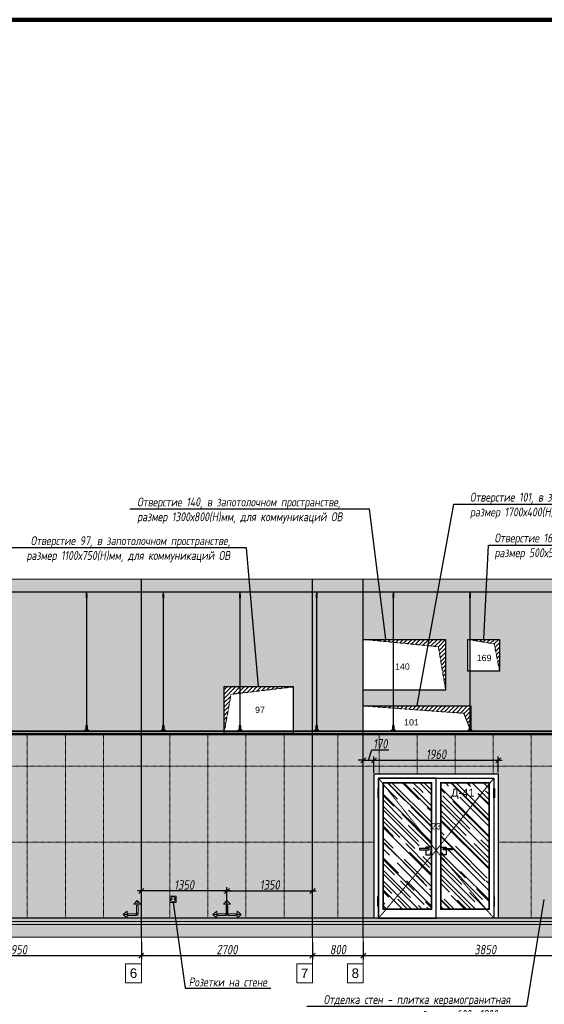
# Model space of a CAD drawing. Header units: millimetres. Extents: x -57162 to 485422, y -209335 to -9481.
# Tile 219 of 256: x 155160 to 163437, y -201144 to -185610. Entities that reach past the tile are written whole.
import ezdxf
from ezdxf import colors
from ezdxf.entities.mleader import LeaderData, LeaderLine
from ezdxf.math import Vec2, Vec3

# ---------------------------------------------------------------- set-up
doc = ezdxf.new("R2010")
doc.units = ezdxf.units.MM
doc.linetypes.add('( Hidden )', pattern=[0.375, 0.25, -0.125])
doc.linetypes.add('DASHDOT', pattern=[25.4, 12.7, -6.35, 0, -6.35])
doc.layers.get('Defpoints').update_dxf_attribs({"color": 31})
for name, color, linetype, lineweight in [('01 Остекление', 152, 'Continuous', 5), ('3_RC_Ceiling', 253, 'Continuous', 5), ('A-DETL-GENF', 7, 'Continuous', 5), ('EOM', 1, 'Continuous', 5), ('meb', 26, 'Continuous', 15)]:
    doc.layers.add(name, color=color, linetype=linetype, lineweight=lineweight)
for name, color, linetype, lineweight, true_color in [('dim_per', 7, 'Continuous', 9, 0x1c3800), ('dim_razv', 7, 'DASHDOT', 9, 0x183018), ('pol', 7, 'Continuous', 15, 0x55666d)]:
    doc.layers.add(name, color=color, linetype=linetype, lineweight=lineweight, true_color=true_color)
doc.styles.add('fl_iso paper', font='isocpeur.ttf', dxfattribs={"width": 0.8, "oblique": 10})
doc.styles.get("Standard").update_dxf_attribs({"font": 'arial.ttf'})
doc.dimstyles.new('In tre 1_50', dxfattribs={"dimtxt": 150, "dimasz": 80, "dimexe": 60, "dimexo": 10, "dimgap": 20, "dimtad": 1, "dimdec": 0, "dimrnd": 5, "dimzin": 0, "dimdsep": 46, "dimtxsty": 'fl_iso paper', "dimblk": 'OBLIQUE', "dimcen": 0, "dimdle": 60, "dimadec": 0, "dimazin": 0, "dimtfac": 1, "dimtdec": 0, "dimtofl": 0, "dimtmove": 1, "dimatfit": 1, "dimfxl": 40, "dimtolj": 1, "dimtzin": 0, "dimarcsym": 1})

# ---------------------------------------------------------------- blocks, each defined once
blk = doc.blocks.new('_Oblique')
at = {"color": 0, "linetype": 'ByBlock', "lineweight": -2}
blk.add_line((-0.5, -0.5), (0.5, 0.5), dxfattribs=at)
blk = doc.blocks.new('*D975')
at = {"layer": 'Defpoints', "color": 0, "linetype": 'ByBlock', "transparency": 16777216}
for p in [(153130, -200152), (157080, -200152), (157080, -200376)]:
    blk.add_point(p, dxfattribs=at)
at = {"layer": 'dim_razv', "color": 0, "linetype": 'ByBlock', "lineweight": -2, "transparency": 16777216}
for p, q in [((153130, -200162), (153130, -200436)), ((157080, -200162), (157080, -200436)), ((153070, -200376), (157140, -200376))]:
    blk.add_line(p, q, dxfattribs=at)
at = {"layer": 'dim_razv', "color": 0, "linetype": 'ByBlock', "lineweight": -2, "transparency": 16777216, "xscale": 80, "yscale": 80, "zscale": 80, "rotation": 180}
blk.add_blockref('_Oblique', (153130, -200376), dxfattribs=at)
at = {"layer": 'dim_razv', "color": 0, "linetype": 'ByBlock', "lineweight": -2, "transparency": 16777216, "xscale": 80, "yscale": 80, "zscale": 80}
blk.add_blockref('_Oblique', (157080, -200376), dxfattribs=at)
at = {"layer": 'dim_razv', "color": 0, "linetype": 'ByBlock', "transparency": 16777216, "insert": (155105, -200281), "char_height": 150, "attachment_point": 5, "style": 'fl_iso paper'}
blk.add_mtext('\\A1;3950', dxfattribs=at)
blk = doc.blocks.new('*D976')
at = {"layer": 'Defpoints', "color": 0, "linetype": 'ByBlock', "transparency": 16777216}
for p in [(157080, -200152), (159780, -200152), (159780, -200376)]:
    blk.add_point(p, dxfattribs=at)
at = {"layer": 'dim_razv', "color": 0, "linetype": 'ByBlock', "lineweight": -2, "transparency": 16777216}
for p, q in [((157080, -200162), (157080, -200436)), ((159780, -200162), (159780, -200436)), ((157020, -200376), (159840, -200376))]:
    blk.add_line(p, q, dxfattribs=at)
at = {"layer": 'dim_razv', "color": 0, "linetype": 'ByBlock', "lineweight": -2, "transparency": 16777216, "xscale": 80, "yscale": 80, "zscale": 80, "rotation": 180}
blk.add_blockref('_Oblique', (157080, -200376), dxfattribs=at)
at = {"layer": 'dim_razv', "color": 0, "linetype": 'ByBlock', "lineweight": -2, "transparency": 16777216, "xscale": 80, "yscale": 80, "zscale": 80}
blk.add_blockref('_Oblique', (159780, -200376), dxfattribs=at)
at = {"layer": 'dim_razv', "color": 0, "linetype": 'ByBlock', "transparency": 16777216, "insert": (158430, -200281), "char_height": 150, "attachment_point": 5, "style": 'fl_iso paper'}
blk.add_mtext('\\A1;2700', dxfattribs=at)
blk = doc.blocks.new('*D977')
at = {"layer": 'Defpoints', "color": 0, "linetype": 'ByBlock', "transparency": 16777216}
for p in [(159780, -200152), (160580, -200152), (160580, -200376)]:
    blk.add_point(p, dxfattribs=at)
at = {"layer": 'dim_razv', "color": 0, "linetype": 'ByBlock', "lineweight": -2, "transparency": 16777216}
for p, q in [((159780, -200162), (159780, -200436)), ((160580, -200162), (160580, -200436)), ((159720, -200376), (160640, -200376))]:
    blk.add_line(p, q, dxfattribs=at)
at = {"layer": 'dim_razv', "color": 0, "linetype": 'ByBlock', "lineweight": -2, "transparency": 16777216, "xscale": 80, "yscale": 80, "zscale": 80, "rotation": 180}
blk.add_blockref('_Oblique', (159780, -200376), dxfattribs=at)
at = {"layer": 'dim_razv', "color": 0, "linetype": 'ByBlock', "lineweight": -2, "transparency": 16777216, "xscale": 80, "yscale": 80, "zscale": 80}
blk.add_blockref('_Oblique', (160580, -200376), dxfattribs=at)
at = {"layer": 'dim_razv', "color": 0, "linetype": 'ByBlock', "transparency": 16777216, "insert": (160180, -200281), "char_height": 150, "attachment_point": 5, "style": 'fl_iso paper'}
blk.add_mtext('\\A1;800', dxfattribs=at)
blk = doc.blocks.new('*D978')
at = {"layer": 'Defpoints', "color": 0, "linetype": 'ByBlock', "transparency": 16777216}
for p in [(160580, -200152), (164430, -200152), (164430, -200376)]:
    blk.add_point(p, dxfattribs=at)
at = {"layer": 'dim_razv', "color": 0, "linetype": 'ByBlock', "lineweight": -2, "transparency": 16777216}
for p, q in [((160580, -200162), (160580, -200436)), ((164430, -200162), (164430, -200436)), ((160520, -200376), (164490, -200376))]:
    blk.add_line(p, q, dxfattribs=at)
at = {"layer": 'dim_razv', "color": 0, "linetype": 'ByBlock', "lineweight": -2, "transparency": 16777216, "xscale": 80, "yscale": 80, "zscale": 80, "rotation": 180}
blk.add_blockref('_Oblique', (160580, -200376), dxfattribs=at)
at = {"layer": 'dim_razv', "color": 0, "linetype": 'ByBlock', "lineweight": -2, "transparency": 16777216, "xscale": 80, "yscale": 80, "zscale": 80}
blk.add_blockref('_Oblique', (164430, -200376), dxfattribs=at)
at = {"layer": 'dim_razv', "color": 0, "linetype": 'ByBlock', "transparency": 16777216, "insert": (162505, -200281), "char_height": 150, "attachment_point": 5, "style": 'fl_iso paper'}
blk.add_mtext('\\A1;3850', dxfattribs=at)
blk = doc.blocks.new('*D1002')
at = {"layer": 'Defpoints', "color": 0, "linetype": 'ByBlock', "transparency": 16777216}
for p in [(160750, -197294), (160580, -197503), (160750, -197503)]:
    blk.add_point(p, dxfattribs=at)
at = {"layer": 'dim_razv', "color": 0, "linetype": 'ByBlock', "lineweight": -2, "transparency": 16777216}
for p, q in [((160580, -197493), (160580, -197234)), ((160665, -197294), (160715, -197129)), ((160715, -197129), (160985, -197129)), ((160750, -197493), (160750, -197234)), ((160580, -197294), (160500, -197294)), ((160580, -197294), (160750, -197294)), ((160750, -197294), (160830, -197294))]:
    blk.add_line(p, q, dxfattribs=at)
at = {"layer": 'dim_razv', "color": 0, "linetype": 'ByBlock', "lineweight": -2, "transparency": 16777216, "xscale": 80, "yscale": 80, "zscale": 80}
blk.add_blockref('_Oblique', (160580, -197294), dxfattribs=at)
at = {"layer": 'dim_razv', "color": 0, "linetype": 'ByBlock', "lineweight": -2, "transparency": 16777216, "xscale": 80, "yscale": 80, "zscale": 80, "rotation": 180}
blk.add_blockref('_Oblique', (160750, -197294), dxfattribs=at)
at = {"layer": 'dim_razv', "color": 0, "linetype": 'ByBlock', "transparency": 16777216, "insert": (160850, -197034), "char_height": 150, "attachment_point": 5, "style": 'fl_iso paper'}
blk.add_mtext('\\A1;170', dxfattribs=at)
blk = doc.blocks.new('*D1003')
at = {"layer": 'Defpoints', "color": 0, "linetype": 'ByBlock', "transparency": 16777216}
for p in [(162710, -197294), (160750, -197503), (162710, -197495)]:
    blk.add_point(p, dxfattribs=at)
at = {"layer": 'dim_razv', "color": 0, "linetype": 'ByBlock', "lineweight": -2, "transparency": 16777216}
for p, q in [((160750, -197493), (160750, -197234)), ((162710, -197485), (162710, -197234)), ((160690, -197294), (162770, -197294))]:
    blk.add_line(p, q, dxfattribs=at)
at = {"layer": 'dim_razv', "color": 0, "linetype": 'ByBlock', "lineweight": -2, "transparency": 16777216, "xscale": 80, "yscale": 80, "zscale": 80, "rotation": 180}
blk.add_blockref('_Oblique', (160750, -197294), dxfattribs=at)
at = {"layer": 'dim_razv', "color": 0, "linetype": 'ByBlock', "lineweight": -2, "transparency": 16777216, "xscale": 80, "yscale": 80, "zscale": 80}
blk.add_blockref('_Oblique', (162710, -197294), dxfattribs=at)
at = {"layer": 'dim_razv', "color": 0, "linetype": 'ByBlock', "transparency": 16777216, "insert": (161730, -197199), "char_height": 150, "attachment_point": 5, "style": 'fl_iso paper'}
blk.add_mtext('\\A1;1960', dxfattribs=at)
blk = doc.blocks.new('1')
at = {"layer": 'pol', "linetype": 'ByBlock'}
h = blk.add_hatch(color=1, dxfattribs=at)
h.paths.add_polyline_path([(35776, 73135), (35803, 73135), (35803, 73259), (35776, 73259)])
h.paths.add_polyline_path([(35790, 73275), (35843, 73275), (35790, 73338)])
h.paths.add_polyline_path([(35790, 73275), (35736, 73275), (35790, 73338)])
edge = h.paths.add_edge_path()
edge.add_arc((35790, 73111), 13.4, 0, 360)
h = blk.add_hatch(color=1, dxfattribs=at)
h.paths.add_polyline_path([(35813, 73097), (35813, 73124), (35937, 73124), (35937, 73097)])
h.paths.add_polyline_path([(35952, 73111), (35952, 73164), (36016, 73111)])
h.paths.add_polyline_path([(35952, 73111), (35952, 73057), (36016, 73111)])
at = {"layer": 'pol', "color": 1, "linetype": 'ByBlock'}
for points in [[(35790, 73275), (35736, 73275), (35790, 73338), (35790, 73275)], [(35790, 73275), (35843, 73275), (35790, 73338), (35790, 73275)], [(35952, 73111), (35952, 73164), (36016, 73111), (35952, 73111)], [(35952, 73111), (35952, 73057), (36016, 73111), (35952, 73111)]]:
    blk.add_lwpolyline(points, dxfattribs=at)
for points in [[(35776, 73135), (35803, 73135), (35803, 73259), (35776, 73259)], [(35813, 73097), (35813, 73124), (35937, 73124), (35937, 73097)]]:
    blk.add_lwpolyline(points, close=True, dxfattribs=at)
blk.add_circle((35790, 73111), 13.4, dxfattribs=at)
blk = doc.blocks.new('*D1026')
at = {"layer": 'Defpoints', "color": 0, "linetype": 'ByBlock', "transparency": 16777216}
for p in [(159780, -199356), (158430, -199730), (159780, -199730)]:
    blk.add_point(p, dxfattribs=at)
at = {"layer": 'dim_razv', "color": 0, "linetype": 'ByBlock', "lineweight": -2, "transparency": 16777216}
for p, q in [((158430, -199720), (158430, -199296)), ((159780, -199720), (159780, -199296)), ((158370, -199356), (159840, -199356))]:
    blk.add_line(p, q, dxfattribs=at)
at = {"layer": 'dim_razv', "color": 0, "linetype": 'ByBlock', "lineweight": -2, "transparency": 16777216, "xscale": 80, "yscale": 80, "zscale": 80, "rotation": 180}
blk.add_blockref('_Oblique', (158430, -199356), dxfattribs=at)
at = {"layer": 'dim_razv', "color": 0, "linetype": 'ByBlock', "lineweight": -2, "transparency": 16777216, "xscale": 80, "yscale": 80, "zscale": 80}
blk.add_blockref('_Oblique', (159780, -199356), dxfattribs=at)
at = {"layer": 'dim_razv', "color": 0, "linetype": 'ByBlock', "transparency": 16777216, "insert": (159105, -199261), "char_height": 150, "attachment_point": 5, "style": 'fl_iso paper'}
blk.add_mtext('\\A1;1350', dxfattribs=at)
blk = doc.blocks.new('*D1027')
at = {"layer": 'Defpoints', "color": 0, "linetype": 'ByBlock', "transparency": 16777216}
for p in [(157080, -199356), (157080, -199730), (158430, -199730)]:
    blk.add_point(p, dxfattribs=at)
at = {"layer": 'dim_razv', "color": 0, "linetype": 'ByBlock', "lineweight": -2, "transparency": 16777216}
for p, q in [((157080, -199720), (157080, -199296)), ((158430, -199720), (158430, -199296)), ((158490, -199356), (157020, -199356))]:
    blk.add_line(p, q, dxfattribs=at)
at = {"layer": 'dim_razv', "color": 0, "linetype": 'ByBlock', "lineweight": -2, "transparency": 16777216, "xscale": 80, "yscale": 80, "zscale": 80, "rotation": 180}
blk.add_blockref('_Oblique', (157080, -199356), dxfattribs=at)
at = {"layer": 'dim_razv', "color": 0, "linetype": 'ByBlock', "lineweight": -2, "transparency": 16777216, "xscale": 80, "yscale": 80, "zscale": 80}
blk.add_blockref('_Oblique', (158430, -199356), dxfattribs=at)
at = {"layer": 'dim_razv', "color": 0, "linetype": 'ByBlock', "transparency": 16777216, "insert": (157755, -199261), "char_height": 150, "attachment_point": 5, "style": 'fl_iso paper'}
blk.add_mtext('\\A1;1350', dxfattribs=at)
blk = doc.blocks.new('*U985')
at = {"layer": '3_RC_Ceiling', "ltscale": 20}
for p, q in [((490272, -63463), (490278, -63463)), ((490272, -63491), (490278, -63491)), ((490275, -63410), (490275, -63470)), ((490285, -63448), (490275, -63448)), ((490285, -63470), (490275, -63470)), ((490278, -63449), (490278, -63470)), ((490278, -63498), (490278, -63457)), ((490278, -65492), (490278, -63504)), ((490280, -63405), (490280, -63424)), ((490282, -63449), (490282, -63470)), ((490282, -63498), (490282, -63457)), ((490282, -63463), (490287, -63463)), ((490282, -63491), (490287, -63491)), ((490282, -65492), (490282, -63504)), ((490285, -63410), (490285, -63470)), ((490272, -65524), (490278, -65524)), ((490272, -65553), (490278, -65553)), ((490278, -65511), (490278, -65483)), ((490278, -65559), (490278, -65519)), ((490282, -65511), (490282, -65483)), ((490282, -65559), (490282, -65519)), ((490282, -65524), (490287, -65524)), ((490282, -65553), (490287, -65553)), ((490286, -65569), (490274, -65569)), ((490274, -65587), (490274, -65598)), ((490274, -65598), (490274, -65604)), ((490276, -65575), (490276, -65571)), ((490278, -65571), (490277, -65571)), ((490277, -65575), (490277, -65571)), ((490278, -65575), (490277, -65575)), ((490278, -65575), (490277, -65575)), ((490278, -65583), (490278, -65566)), ((490282, -65583), (490282, -65566)), ((490283, -65571), (490282, -65571)), ((490282, -65575), (490282, -65571)), ((490283, -65575), (490282, -65575)), ((490282, -65575), (490282, -65575)), ((490283, -65575), (490283, -65571)), ((490286, -65587), (490286, -65598)), ((490286, -65598), (490286, -65604))]:
    blk.add_line(p, q, dxfattribs=at)
at = {"layer": '3_RC_Ceiling', "ltscale": 20, "elevation": -5}
blk.add_lwpolyline([(490272, -63452), (490272, -63503, 0.311691), (490287, -63503), (490287, -63452, 0.333333)], format="xyb", close=True, dxfattribs=at)
at = {"layer": '3_RC_Ceiling', "ltscale": 20}
for points in [[(490282, -63458, 0.15158), (490282, -63457, 0.106977), (490281, -63457, 0.07462), (490281, -63456, 0.061287), (490280, -63456, 0.061287), (490279, -63456, 0.07462), (490278, -63457, 0.106977), (490278, -63457, 0.15158), (490278, -63458, 0.156429), (490278, -63458, 0.106977)], [(490282, -63497, -0.15158), (490282, -63498, -0.106977), (490281, -63498, -0.07462), (490281, -63498, -0.061287), (490280, -63499, -0.061287), (490279, -63498, -0.07462), (490278, -63498, -0.106977), (490278, -63498, -0.15158), (490278, -63497, -0.156429), (490278, -63497, -0.106977)], [(490282, -63458, -0.164855), (490282, -63458, -0.106977)], [(490282, -63497, -0.164855), (490282, -63497, -0.15158)], [(490287, -65525, -0.160742), (490294, -65538), (490294, -65568, 0.196304), (490301, -65586, -0.186577), (490302, -65588, 0.403263), (490303, -65589), (490303, -65589, 0.315299), (490305, -65588), (490305, -65588, -0.253979), (490306, -65587, -0.113914), (490307, -65587, -0.349227), (490308, -65588), (490308, -65590, -0.065543), (490308, -65592), (490306, -65597, -0.339454), (490296, -65604), (490263, -65604, -0.339454), (490254, -65597), (490252, -65592, -0.065543), (490252, -65590), (490252, -65588, -0.349227), (490253, -65587, -0.113914), (490254, -65587, -0.253979), (490255, -65588), (490255, -65588, 0.315299), (490256, -65589), (490256, -65589, 0.403263), (490258, -65588, -0.186577), (490259, -65586, 0.196304), (490266, -65568), (490266, -65538, -0.160742), (490272, -65525)], [(490282, -65519, 0.15158), (490282, -65519, 0.106977), (490281, -65518, 0.07462), (490281, -65518, 0.061287), (490280, -65518, 0.061287), (490279, -65518, 0.07462), (490278, -65518, 0.106977), (490278, -65519, 0.15158), (490278, -65519, 0.156429), (490278, -65520, 0.106977)], [(490282, -65519, -0.164855), (490282, -65520, -0.106977)], [(490286, -65589), (490286, -65589, 0.414214), (490287, -65588), (490287, -65587, 0.414214), (490286, -65587), (490273, -65587, 0.414214), (490273, -65587), (490273, -65588, 0.414214), (490273, -65589), (490274, -65589)], [(490286, -65596), (490286, -65596, -0.414214), (490287, -65596), (490287, -65597, -0.414214), (490286, -65598), (490273, -65598, -0.414214), (490273, -65597), (490273, -65596, -0.414214), (490273, -65596), (490274, -65596)], [(490286, -65604), (490286, -65605, -0.414214), (490283, -65608), (490277, -65608, -0.414214), (490274, -65605), (490274, -65604)], [(490282, -65559, -0.15158), (490282, -65559, -0.106977), (490281, -65560, -0.07462), (490281, -65560, -0.061287), (490280, -65560, -0.061287), (490279, -65560, -0.07462), (490278, -65560, -0.106977), (490278, -65559, -0.15158), (490278, -65559, -0.156429), (490278, -65558, -0.106977)], [(490282, -65558, -0.164855), (490282, -65559, -0.15158)]]:
    blk.add_lwpolyline(points, format="xyb", dxfattribs=at)
blk.add_lwpolyline([(490272, -65513), (490272, -65564, 0.311691), (490287, -65564), (490287, -65513, 0.333333)], format="xyb", close=True, dxfattribs=at)
at = {"layer": '3_RC_Ceiling', "ltscale": 20, "const_width": 2.22}
blk.add_lwpolyline([(490308, -65585, -1), (490312, -65585), (490312, -65586, -0.267949), (490311, -65587, 0.57735), (490311, -65590, -0.267949), (490312, -65591), (490312, -65594, -0.267949), (490311, -65595, 0.57735), (490311, -65597, -0.267949), (490312, -65599), (490312, -65601, -0.267949), (490311, -65602, 0.57735), (490311, -65605, -0.267949), (490312, -65606), (490312, -65609, -0.414214), (490311, -65610), (490304, -65610, -0.247529), (490303, -65610, 0.247529), (490302, -65609), (490298, -65609, 0.247529), (490297, -65610, -0.247529), (490296, -65610), (490282, -65610, -0.267949), (490281, -65610, 0.57735), (490279, -65610, -0.267949), (490277, -65610), (490264, -65610, -0.247529), (490263, -65610, 0.247529), (490261, -65609), (490258, -65609, 0.247529), (490256, -65610, -0.247529), (490255, -65610), (490249, -65610, -0.414214), (490248, -65609), (490248, -65606, -0.267949), (490248, -65605, 0.57735), (490248, -65602, -0.267949), (490248, -65601), (490248, -65599, -0.267949), (490248, -65597, 0.57735), (490248, -65595, -0.267949), (490248, -65594), (490248, -65591, -0.267949), (490248, -65590, 0.57735), (490248, -65587, -0.267949), (490248, -65586), (490248, -65585, -1), (490252, -65585, -1)], format="xyb", dxfattribs=at)
at = {"layer": '3_RC_Ceiling', "ltscale": 20, "flags": 128}
blk.add_lwpolyline([(490286, -65587, -0.414214), (490286, -65586), (490287, -65586), (490287, -65573), (490286, -65573, -0.414214), (490286, -65573), (490286, -65568), (490274, -65568), (490274, -65573, -0.414214), (490274, -65573), (490273, -65573), (490273, -65586), (490274, -65586, -0.414214), (490274, -65587)], format="xyb", dxfattribs=at)
at = {"layer": '3_RC_Ceiling', "ltscale": 20}
for centre in [(490280, -63466), (490280, -63486), (490280, -65528), (490280, -65548)]:
    blk.add_circle(centre, 1.6, dxfattribs=at)
for centre, radius, start, end in [((490280, -63476), 2.8, 131.8117, 228.1912), ((490280, -63476), 2.8, 131.8117, 228.1912), ((490280, -63476), 2.8, 48.191, 131.8117), ((490280, -63476), 2.8, 228.1912, 311.8118), ((490280, -63476), 2.8, 311.8118, 48.191), ((490280, -65538), 2.8, 131.8117, 228.1912), ((490280, -65538), 2.8, 131.8117, 228.1912), ((490280, -65538), 2.8, 48.191, 131.8117), ((490280, -65538), 2.8, 228.1912, 311.8118), ((490280, -65538), 2.8, 311.8118, 48.191), ((490277, -65571), 0.5, 90.0014, 180.0014), ((490277, -65575), 0.5, 180.0014, 270.0014), ((490279, -65582), 1.44, 219.6407, 243.4364), ((490280, -65581), 2.48, 243.4364, 258.3005), ((490278, -65583), 0.531, 180.0014, 219.6407), ((490280, -65580), 3.99, 258.3005, 270.0014), ((490280, -65580), 3.99, 270.0014, 281.7023), ((490280, -65581), 2.48, 281.7023, 296.5665), ((490281, -65582), 1.44, 296.5665, 320.3621), ((490281, -65583), 0.531, 320.3621, 0.0014), ((490283, -65571), 0.5, 0.0014, 90.0014), ((490283, -65575), 0.5, 270.0014, 0.0014)]:
    blk.add_arc(centre, radius, start, end, dxfattribs=at)
blk = doc.blocks.new('*U1034')
at = {"layer": '3_RC_Ceiling'}
blk.add_blockref('*U985', (-490280, 64508, 3), dxfattribs=at)
blk = doc.blocks.new('*U1035')
at = {"color": 0, "linetype": 'ByBlock', "lineweight": -2, "transparency": 16777216}
for p in [(14520, 0), (15730, 0), (16940, 0), (18150, 0), (19360, 0), (20570, 0)]:
    blk.add_blockref('*U1034', p, dxfattribs=at)

msp = doc.modelspace()

# ---------------------------------------------------------------- hatches: boundary and pattern name
at = {"linetype": '( Hidden )', "lineweight": 13, "ltscale": 1000}
h = msp.add_hatch(dxfattribs=at)
h.set_pattern_fill('ANSI31', color=253, scale=15)
h.set_pattern_definition([(45, (92083.395, 650), (-33.67596, 33.67596), [])])
h.paths.add_polyline_path([(161880.4, -196186.3), (161880.4, -195386.3), (160580.4, -195386.3), (161765.9, -195503.1)])
h = msp.add_hatch(dxfattribs=at)
h.set_pattern_fill('ANSI31', color=253, scale=15)
h.set_pattern_definition([(45, (91233.395, 650), (-33.67596, 33.67596), [])])
h.paths.add_polyline_path([(162730.4, -195886.3), (162730.4, -195386.3), (162230.4, -195386.3), (162648.2, -195458.6)])
h = msp.add_hatch(dxfattribs=at)
h.set_pattern_fill('ANSI31', color=253, scale=15)
h.set_pattern_definition([(45, (-10242.46, -100), (-33.6759605, 33.6759605), [])])
h.paths.add_polyline_path([(158380.4, -196886.3), (158380.4, -196136.3), (159480.4, -196136.3), (158494.8, -196253.1)])
h = msp.add_hatch(dxfattribs=at)
h.set_pattern_fill('ANSI31', color=253, scale=15)
h.set_pattern_definition([(45, (91683.395, -400), (-33.67596, 33.67596), [])])
h.paths.add_polyline_path([(162280.4, -196836.3), (162280.4, -196436.3), (160580.4, -196436.3), (162165.9, -196553.1)])
at = {"layer": '01 Остекление', "linetype": 'ByBlock', "transparency": 33554585}
h = msp.add_hatch(dxfattribs=at)
h.set_pattern_fill('AR-RROOF', color=256, scale=7, angle=-45, style=0)
h.set_pattern_definition([(315, (-136176.1, 11739.97), (402.31547, -150.8683), [2667, -355.6, 889, -177.8]), (315, (-135946.02, 11635.62), (41.48878, 292.93595), [533.4, -58.674, 1066.8, -133.35]), (315, (-136006.37, 11783.98), (737.997448, -569.527843), [1422.4, -248.92, 711.2, -177.8])])
h.paths.add_polyline_path([(161810.4, -197656.3), (162560.4, -197656.3), (162560.4, -199636.3), (161810.4, -199636.3)])
h.paths.add_polyline_path([(161650.4, -197656.3), (160900.4, -197656.3), (160900.4, -199636.3), (161650.4, -199636.3)])
at = {"layer": 'A-DETL-GENF'}
h = msp.add_hatch(dxfattribs=at)
h.set_pattern_fill('ANSI35', color=256, scale=20, style=0)
h.set_pattern_definition([(45, (20622.32, -202177.55), (-89.80256, 89.80256), []), (45, (20712.12, -202177.55), (-89.80256, 89.80256), [158.75, -31.75, 0, -31.75])])
h.paths.add_polyline_path([(140696.5, -194636.3), (195819.3, -194636.3), (195819.3, -194436.3), (140696.5, -194436.3)])
h = msp.add_hatch(dxfattribs=at)
h.set_pattern_fill('AR-CONC', color=256, style=0)
h.set_pattern_definition([(50, (20622.32, -207627.55), (182.18467, -15.93909), [19.05, -209.55]), (355, (20622.32, -207627.55), (-35.24342, 191.05685), [15.24, -167.64058]), (100.45144, (20637.5, -207628.88), (146.94125, 175.11775), [16.19, -178.09024]), (46.1842, (20622.32, -207576.75), (271.07904, -42.04233), [28.575, -314.325]), (96.63556, (20644.9, -207580.25), (237.40413, 247.42612), [24.28502, -267.1356]), (351.18415, (20622.32, -207576.75), (237.40413, 247.42612), [22.85997, -251.45973]), (21, (20647.72, -207589.45), (151.61439, -102.2652), [19.05, -209.55]), (326, (20647.72, -207589.45), (61.80203, 184.18797), [15.24, -167.64]), (71.45144, (20660.35, -207597.97), (213.41642, 81.92277), [16.19, -178.08994]), (37.5, (20622.32, -207627.55), (3.088603, 84.55504), [0, -165.608, 0, -170.18, 0, -168.275]), (7.5, (20622.32, -207627.55), (66.819663, 100.180575), [0, -97.028, 0, -161.798, 0, -64.135]), (327.5, (20565.677, -207627.55), (135.590595, -5.728744), [0, -63.5, 0, -198.12, 0, -262.89]), (317.5, (20540.28, -207627.55), (148.12918, 25.42649), [0, -82.55, 0, -131.572, 0, -186.69])])
h.paths.add_polyline_path([(140696.5, -199836.3), (195819.3, -199836.3), (195819.3, -199786.3), (140696.5, -199786.3)])
h = msp.add_hatch(dxfattribs=at)
h.set_pattern_fill('ANSI35', color=256, scale=10, style=0)
h.set_pattern_definition([(45, (20622.32, -207627.55), (-44.90128, 44.90128), []), (45, (20667.22, -207627.55), (-44.90128, 44.90128), [79.375, -15.875, 0, -15.875])])
h.paths.add_polyline_path([(195819.3, -199886.3), (140696.5, -199886.3), (140696.5, -199836.3), (195819.3, -199836.3)])
h = msp.add_hatch(dxfattribs=at)
h.set_pattern_fill('ANSI35', color=256, scale=20, style=0)
h.set_pattern_definition([(45, (20622.32, -207627.55), (-89.80256, 89.80256), []), (45, (20712.12, -207627.55), (-89.80256, 89.80256), [158.75, -31.75, 0, -31.75])])
h.paths.add_polyline_path([(140696.5, -200086.3), (195819.3, -200086.3), (195819.3, -199886.3), (140696.5, -199886.3)])
at = {"layer": 'dim_razv', "linetype": 'ByBlock', "true_color": 0xd9d9d9, "transparency": 33554687}
h = msp.add_hatch(color=254, dxfattribs=at)
h.dxf.hatch_style = 1
h.paths.add_polyline_path([(178170.4, -196086.3), (177870.4, -196086.3), (177870.4, -195926.3), (178170.4, -195926.3)], flags=16)
h.paths.add_polyline_path([(174030.4, -196136.3), (175630.4, -196136.3), (175630.4, -195386.3), (174030.4, -195386.3)], flags=16)
h.paths.add_polyline_path([(172280.4, -195736.3), (172040.4, -195736.3), (172040.4, -195386.3), (172280.4, -195386.3)], flags=16)
h.paths.add_polyline_path([(166380.4, -196336.3), (167430.4, -196336.3), (167430.4, -195386.3), (166380.4, -195386.3)], flags=16)
h.paths.add_polyline_path([(162730.4, -195886.3), (162230.4, -195886.3), (162230.4, -195386.3), (162730.4, -195386.3)], flags=16)
h.paths.add_polyline_path([(161880.4, -196186.3), (160580.4, -196186.3), (160580.4, -195386.3), (161880.4, -195386.3)], flags=16)
h.paths.add_polyline_path([(162280.4, -196836.3), (160580.4, -196836.3), (160580.4, -196436.3), (162280.4, -196436.3)])
h.paths.add_polyline_path([(158380.4, -196886.3), (159480.4, -196886.3), (159480.4, -196136.3), (158380.4, -196136.3)])
h.paths.add_polyline_path([(142885.4, -196836.3), (154730.4, -196836.3), (155980.4, -196836.3), (195380.4, -196836.3), (195380.4, -194636.3), (141380.4, -194636.3), (141380.4, -196836.3), (141555.4, -196836.3)])
at = {"layer": 'dim_razv', "true_color": 0xffffff, "transparency": 33554687}
h = msp.add_hatch(dxfattribs=at)
h.set_pattern_fill('AR-SAND', scale=3, angle=315)
h.paths.add_polyline_path([(141380.4, -196886.3), (195380.4, -196886.3), (195380.4, -199786.3), (141380.4, -199786.3)])
h.paths.add_polyline_path([(178230.4, -197506.3), (179640.4, -197506.3), (179640.4, -199786.3), (178230.4, -199786.3)], flags=16)
h.paths.add_polyline_path([(171630.4, -197506.3), (172680.4, -197506.3), (172680.4, -199786.3), (171630.4, -199786.3)], flags=16)
h.paths.add_polyline_path([(174030.4, -199786.3), (174030.4, -197486.3), (175630.4, -197486.3), (175630.4, -199786.3)], flags=17)
h.paths.add_polyline_path([(160750.4, -197506.3), (162710.4, -197506.3), (162710.4, -199786.3), (160750.4, -199786.3)], flags=16)
h.paths.add_polyline_path([(151700.4, -197506.3), (153110.4, -197506.3), (153110.4, -199786.3), (151700.4, -199786.3)], flags=16)
h.paths.add_polyline_path([(150160.4, -197506.3), (148750.4, -197506.3), (148750.4, -199786.3), (150160.4, -199786.3)], flags=16)

# ---------------------------------------------------------------- linework, layer by layer
at = {"lineweight": 13}
for points in [[(140696.5, -194636.3), (195819.3, -194636.3), (195819.3, -194436.3), (140696.5, -194436.3)], [(140696.5, -199836.3), (195819.3, -199836.3), (195819.3, -199786.3), (140696.5, -199786.3)], [(195819.3, -199886.3), (140696.5, -199886.3), (140696.5, -199836.3), (195819.3, -199836.3)], [(140696.5, -200086.3), (195819.3, -200086.3), (195819.3, -199886.3), (140696.5, -199886.3)]]:
    msp.add_lwpolyline(points, close=True, dxfattribs=at)
at = {"lineweight": 30}
for points in [[(157080.4, -200086.3), (157080.4, -194436.3)], [(159780.4, -200086.3), (159780.4, -194436.3)], [(160580.4, -200086.3), (160580.4, -194436.3)]]:
    msp.add_lwpolyline(points, dxfattribs=at)
msp.add_lwpolyline([(141380.4, -194636.3), (195380.4, -194636.3), (195380.4, -196836.3), (141380.4, -196836.3)], close=True)
at = {"color": 253, "linetype": '( Hidden )', "lineweight": 13, "ltscale": 15}
for points in [[(161880.4, -196186.3), (161880.4, -195386.3), (160580.4, -195386.3), (161765.9, -195503.1)], [(162730.4, -195886.3), (162730.4, -195386.3), (162230.4, -195386.3), (162648.2, -195458.6)], [(158380.4, -196886.3), (158380.4, -196136.3), (159480.4, -196136.3), (158494.8, -196253.1)], [(162280.4, -196836.3), (162280.4, -196436.3), (160580.4, -196436.3), (162165.9, -196553.1)]]:
    msp.add_lwpolyline(points, close=True, dxfattribs=at)
at = {"linetype": 'ByBlock'}
for points in [[(161880.4, -196186.3), (160580.4, -196186.3), (160580.4, -195386.3), (161880.4, -195386.3)], [(162730.4, -195886.3), (162230.4, -195886.3), (162230.4, -195386.3), (162730.4, -195386.3)], [(158380.4, -196886.3), (159480.4, -196886.3), (159480.4, -196136.3), (158380.4, -196136.3)], [(162280.4, -196836.3), (160580.4, -196836.3), (160580.4, -196436.3), (162280.4, -196436.3)], [(141380.4, -196836.3), (195380.4, -196836.3), (195380.4, -196871.3), (141380.4, -196871.3)], [(195380.4, -196886.3), (141380.4, -196886.3), (141380.4, -196871.3), (195380.4, -196871.3)], [(141380.4, -196886.3), (195380.4, -196886.3), (195380.4, -199786.3), (141380.4, -199786.3)], [(160750.4, -197506.3), (162710.4, -197506.3), (162710.4, -199786.3), (160750.4, -199786.3)], [(161730.4, -197576.3), (160820.4, -197576.3), (160820.4, -199786.3), (161730.4, -199786.3)], [(160820.4, -197576.3), (162640.4, -197576.3), (162640.4, -199786.3), (160820.4, -199786.3)], [(161730.4, -197576.3), (162640.4, -197576.3), (162640.4, -199786.3), (161730.4, -199786.3)], [(160820.4, -197738.7), (160810.4, -197738.7), (160810.4, -197888.7), (160820.4, -197888.7)], [(162640.4, -197738.7), (162650.4, -197738.7), (162650.4, -197888.7), (162640.4, -197888.7)], [(161620.4, -198686.3), (161470.4, -198686.3), (161470.4, -198706.3), (161620.4, -198706.3)], [(161840.4, -198686.3), (161990.4, -198686.3), (161990.4, -198706.3), (161840.4, -198706.3)], [(160820.4, -199594), (160810.4, -199594), (160810.4, -199444), (160820.4, -199444)], [(162640.4, -199594), (162650.4, -199594), (162650.4, -199444), (162640.4, -199444)]]:
    msp.add_lwpolyline(points, close=True, dxfattribs=at)
at = {"color": 253, "linetype": '( Hidden )', "lineweight": 13, "ltscale": 15}
for points in [[(160820.4, -197576.3), (161730.4, -198716.3), (160820.4, -199786.3)], [(162640.4, -197576.3), (161730.4, -198716.3), (162640.4, -199786.3)]]:
    msp.add_lwpolyline(points, dxfattribs=at)
at = {"linetype": 'ByBlock'}
for points in [[(161570.4, -198706.3), (161570.4, -198786.3), (161650.4, -198786.3), (161650.4, -198666.3), (161570.4, -198666.3), (161570.4, -198686.3)], [(161890.4, -198706.3), (161890.4, -198786.3), (161810.4, -198786.3), (161810.4, -198666.3), (161890.4, -198666.3), (161890.4, -198686.3)]]:
    msp.add_lwpolyline(points, dxfattribs=at)
at = {"layer": '01 Остекление', "color": 252, "linetype": 'ByBlock', "transparency": 33554687}
for points in [[(161660.4, -197646.3), (160890.4, -197646.3), (160890.4, -199646.3), (161660.4, -199646.3)], [(161650.4, -197656.3), (160900.4, -197656.3), (160900.4, -199636.3), (161650.4, -199636.3)], [(161800.4, -197646.3), (162570.4, -197646.3), (162570.4, -199646.3), (161800.4, -199646.3)], [(161810.4, -197656.3), (162560.4, -197656.3), (162560.4, -199636.3), (161810.4, -199636.3)]]:
    msp.add_lwpolyline(points, close=True, dxfattribs=at)
at = {"layer": 'Defpoints', "color": 1, "lineweight": 100}
msp.add_lwpolyline([(136924.2, -185610.3), (320428.3, -185610.3), (320428.3, -209334.7), (136924.2, -209334.7)], close=True, dxfattribs=at)
at = {"layer": 'dim_razv', "color": 253, "ltscale": 0.3, "transparency": 33554687}
for points in [[(155280.4, -199786.3), (155280.4, -196886.3)], [(155880.4, -199786.3), (155880.4, -196886.3)], [(156480.4, -199786.3), (156480.4, -196886.3)], [(157530.4, -199786.3), (157530.4, -196886.3)], [(158130.4, -199786.3), (158130.4, -196886.3)], [(158730.4, -199786.3), (158730.4, -196886.3)], [(159330.4, -199786.3), (159330.4, -196886.3)], [(160180.4, -199786.3), (160180.4, -196886.3)], [(160830.4, -197506.3), (160830.4, -196886.3)], [(161430.4, -197506.3), (161430.4, -196886.3)], [(162030.4, -197506.3), (162030.4, -196886.3)], [(162630.4, -197506.3), (162630.4, -196886.3)], [(163230.4, -199786.3), (163230.4, -196886.3)], [(141380.4, -197386.3), (195380.4, -197386.3)], [(153110.4, -198586.3), (160750.4, -198586.3)], [(162710.4, -198586.3), (171630.4, -198586.3)]]:
    msp.add_lwpolyline(points, dxfattribs=at)
at = {"layer": 'EOM', "color": 252, "linetype": 'ByBlock'}
msp.add_lwpolyline([(157630.4, -199536.3), (157530.4, -199536.3), (157530.4, -199436.3), (157630.4, -199436.3)], close=True, dxfattribs=at)
for centre, radius in [((157580.4, -199486.3), 40), ((157560.4, -199486.3), 5), ((157600.4, -199486.3), 5)]:
    msp.add_circle(centre, radius, dxfattribs=at)
at = {"layer": 'meb', "color": 10}
for points in [[(157080.4, -199500), (157080.4, -200804.2)], [(159780.4, -199500), (159780.4, -200804.2)], [(160580.4, -199500), (160580.4, -200804.2)]]:
    msp.add_lwpolyline(points, dxfattribs=at)
for points in [[(156830.4, -200804.2), (157080.4, -200804.2), (157080.4, -200504.2), (156830.4, -200504.2)], [(159530.4, -200804.2), (159780.4, -200804.2), (159780.4, -200504.2), (159530.4, -200504.2)], [(160330.4, -200804.2), (160580.4, -200804.2), (160580.4, -200504.2), (160330.4, -200504.2)]]:
    msp.add_lwpolyline(points, close=True, dxfattribs=at)

# ---------------------------------------------------------------- block references
at = {"linetype": 'ByBlock'}
msp.add_blockref('*U1035', (141696, -195733.9, -2.5), dxfattribs=at)
at = {"linetype": 'ByBlock', "yscale": 0.9938708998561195, "zscale": 0.9938708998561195}
for p, xscale in [((192585.2, -272392.7), -0.9938708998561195), ((194000.7, -272392.7), -0.9938708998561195), ((122860, -272392.7), 0.9938708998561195)]:
    msp.add_blockref('1', p, dxfattribs=dict(at, xscale=xscale))

# ---------------------------------------------------------------- texts
at = {"linetype": 'ByBlock', "insert": (162151.2, -197823.3), "char_height": 125, "attachment_point": 5}
msp.add_mtext_dynamic_manual_height_columns('Д-41', width=726.14, gutter_width=12.5, heights=[0], dxfattribs=at)
at = {"layer": 'Defpoints', "lineweight": 13, "char_height": 100, "attachment_point": 5}
for s, insert in [('169', (162486.8, -195680.8)), ('140', (161197.8, -195817.4)), ('97', (158951.3, -196500.1)), ('101', (161341.9, -196695.7)), ('23', (161728.8, -198336.3))]:
    msp.add_mtext_dynamic_manual_height_columns(s, width=219.763, gutter_width=12.5, heights=[0], dxfattribs=dict(at, insert=insert))
at = {"layer": 'meb', "color": 10, "char_height": 150, "attachment_point": 5}
for s, insert in [('6', (156955.4, -200654.2)), ('7', (159655.4, -200654.2)), ('8', (160455.4, -200654.2))]:
    msp.add_mtext_dynamic_manual_height_columns(s, width=165.776, gutter_width=12.5, heights=[0], dxfattribs=dict(at, insert=insert))

# ---------------------------------------------------------------- dimensions: what is measured, and where the dimension line sits
at = {"layer": 'dim_razv', "linetype": 'ByBlock'}
for base, p1, p2, picture, middle in [((160749.8, -197293.8), (160580.4, -197502.7), (160749.8, -197502.7), '*D1002', (160734.6, -197033.8)), ((162710.4, -197293.8), (160749.8, -197502.7), (162710.4, -197495), '*D1003', (161730.1, -197198.8)), ((157080.4, -199356.1), (158430.4, -199730.3), (157080.4, -199730.3), '*D1027', (157755.4, -199261.1)), ((159780.4, -199356.1), (158430.4, -199730.3), (159780.4, -199730.3), '*D1026', (159105.4, -199261.1)), ((157080.4, -200375.5), (153130.4, -200152.1), (157080.4, -200152.1), '*D975', (155105.4, -200280.5)), ((159780.4, -200375.5), (157080.4, -200152.1), (159780.4, -200152.1), '*D976', (158430.4, -200280.5)), ((160580.4, -200375.5), (159780.4, -200152.1), (160580.4, -200152.1), '*D977', (160180.4, -200280.5)), ((164430.4, -200375.5), (160580.4, -200152.1), (164430.4, -200152.1), '*D978', (162505.4, -200280.5))]:
    dim = msp.add_linear_dim(base=base, p1=p1, p2=p2, dimstyle='In tre 1_50', dxfattribs=at)
    dim.commit()
    dim.dimension.update_dxf_attribs({"geometry": picture, "text_midpoint": middle})

# ---------------------------------------------------------------- leaders
at = {"layer": 'dim_per', "linetype": 'ByBlock'}
ml = msp.add_multileader_mtext('Standard', dxfattribs=at)
ml.set_content('Отверстие 101, в запотолочном пространстве,\\Pразмер 1700х400(Н)мм, для коммуникаций ОВ, СС', color=256, style='fl_iso paper')
ml.set_leader_properties()
ml.build(insert=Vec2(0, 0))
ml.multileader.update_dxf_attribs({"text_left_attachment_type": 6, "text_right_attachment_type": 6, "dogleg_length": 252.8})
ctx = ml.context
ctx.base_point, ctx.char_height, ctx.plane_origin = Vec3(162262.2, -193255.3), 140, Vec3(158037.2, -191784.3)
ctx.left_attachment, ctx.right_attachment = 6, 6
notes = []
notes.append((ctx, [(1, (1, 1, 0), (162009.4, -193255.3), (1, 0), 252.8, [(0, [(161430.4, -196436.3)], 0, [])])]))
ctx.mtext.insert, ctx.mtext.width, ctx.mtext.flow_direction = Vec3(162264.2, -193073.3), 4748.119, 5
ml = msp.add_multileader_mtext('Standard', dxfattribs=at)
ml.set_content('Отверстие 140, в запотолочном пространстве,\\Pразмер 1300х800(Н)мм, для коммуникаций ОВ', color=256, style='fl_iso paper')
ml.set_leader_properties()
ml.build(insert=Vec2(0, 0))
ml.multileader.update_dxf_attribs({"text_left_attachment_type": 6, "text_right_attachment_type": 6, "dogleg_length": 252.8})
ctx = ml.context
ctx.base_point, ctx.char_height, ctx.plane_origin = Vec3(157012.3, -193331.5), 140, Vec3(157012.8, -191884.5)
ctx.left_attachment, ctx.right_attachment = 6, 6
notes.append((ctx, [(0, (1, 1, 0), (160677.6, -193331.5), (-1, 0), 252.8, [(0, [(160935, -195386.3)], 0, [])])]))
ctx.mtext.insert, ctx.mtext.width, ctx.mtext.flow_direction = Vec3(157014.3, -193149.5), 3723.347, 5
ml = msp.add_multileader_mtext('Standard', dxfattribs=at)
ml.set_content('Отверстие 97, в запотолочном пространстве,\\Pразмер 1100х750(Н)мм, для коммуникаций ОВ', color=256, style='fl_iso paper')
ml.set_leader_properties()
ml.build(insert=Vec2(0, 0))
ml.multileader.update_dxf_attribs({"text_left_attachment_type": 6, "text_right_attachment_type": 6, "dogleg_length": 252.8})
ctx = ml.context
ctx.base_point, ctx.char_height, ctx.plane_origin = Vec3(155138.8, -193942), 140, Vec3(158220.9, -191884.5)
ctx.left_attachment, ctx.right_attachment, ctx.text_align_type = 6, 6, 2
notes.append((ctx, [(1, (1, 1, 0), (158736.9, -193942), (-1, 0), 252.8, [(0, [(158930.4, -196136.3)], 0, [])])]))
ctx.mtext.insert, ctx.mtext.width, ctx.mtext.alignment, ctx.mtext.flow_direction = Vec3(158482.1, -193760), 4748.119, 3, 5
ml = msp.add_multileader_mtext('Standard', dxfattribs=at)
ml.set_content('Отверстие 169, в запотолочном пространстве,\\Pразмер 500х500(Н)мм, для коммуникаций ОВ', color=256, style='fl_iso paper')
ml.set_leader_properties()
ml.build(insert=Vec2(0, 0))
ml.multileader.update_dxf_attribs({"text_left_attachment_type": 6, "text_right_attachment_type": 6, "dogleg_length": 252.8})
ctx = ml.context
ctx.base_point, ctx.char_height, ctx.plane_origin = Vec3(162649, -193898.7), 140, Vec3(158908.1, -191780.7)
ctx.left_attachment, ctx.right_attachment = 6, 6
notes.append((ctx, [(1, (1, 1, 0), (162558, -193898.7), (1, 0), 91, [(0, [(162480.4, -195386.3)], 0, [])])]))
ctx.mtext.insert, ctx.mtext.width, ctx.mtext.flow_direction = Vec3(162651, -193716.7), 4748.119, 5
ml = msp.add_multileader_mtext('Standard', dxfattribs=at)
ml.set_content('Розетки на стене', color=256, style='fl_iso paper')
ml.set_leader_properties()
ml.build(insert=Vec2(0, 0))
ml.multileader.update_dxf_attribs({"text_left_attachment_type": 6, "text_right_attachment_type": 6, "dogleg_length": 252.8})
ctx = ml.context
ctx.base_point, ctx.char_height, ctx.plane_origin = Vec3(157824.2, -200891.1), 140, Vec3(163743.6, -209359.6)
ctx.left_attachment, ctx.right_attachment = 6, 6
notes.append((ctx, [(1, (1, 1, 0), (157770.6, -200891.1), (1, 0), 53.6, [(0, [(157580.4, -199536.3)], 0, [])])]))
ctx.mtext.insert, ctx.mtext.width, ctx.mtext.flow_direction = Vec3(157826.2, -200723.1), 2183.265, 5
ml = msp.add_multileader_mtext('Standard', dxfattribs=at)
ml.set_content('Отделка стен - плитка керамогранитная\\Pрисунок под камень, размер - 600 х1200мм', color=256, style='fl_iso paper')
ml.set_leader_properties()
ml.build(insert=Vec2(0, 0))
ml.multileader.update_dxf_attribs({"text_left_attachment_type": 6, "text_right_attachment_type": 6, "dogleg_length": 252.8})
ctx = ml.context
ctx.base_point, ctx.char_height, ctx.plane_origin = Vec3(159726.1, -201180.7), 140, Vec3(163431.4, -199487.5)
ctx.left_attachment, ctx.right_attachment, ctx.text_align_type = 6, 6, 2
notes.append((ctx, [(1, (1, 1, 0), (163153.8, -201180.7), (-1, 0), 252.8, [(0, [(163431.4, -199487.5)], 0, [])])]))
ctx.mtext.insert, ctx.mtext.alignment, ctx.mtext.flow_direction = Vec3(162899.1, -200998.7), 3, 5
for ctx, leaders in notes:
    for number, flags, end, landing, length, lines in leaders:
        leader = LeaderData()
        leader.index, (leader.has_last_leader_line, leader.has_dogleg_vector, leader.attachment_direction) = number, flags
        leader.last_leader_point, leader.dogleg_vector, leader.dogleg_length = Vec3(end), Vec3(landing), length
        for number, points, colour, breaks in lines:
            line = LeaderLine()
            line.index, line.vertices, line.color, line.breaks = number, Vec3.list(points), colors.encode_raw_color(colour), breaks
            leader.lines.append(line)
        ctx.leaders.append(leader)

doc.saveas('drawing.dxf')
